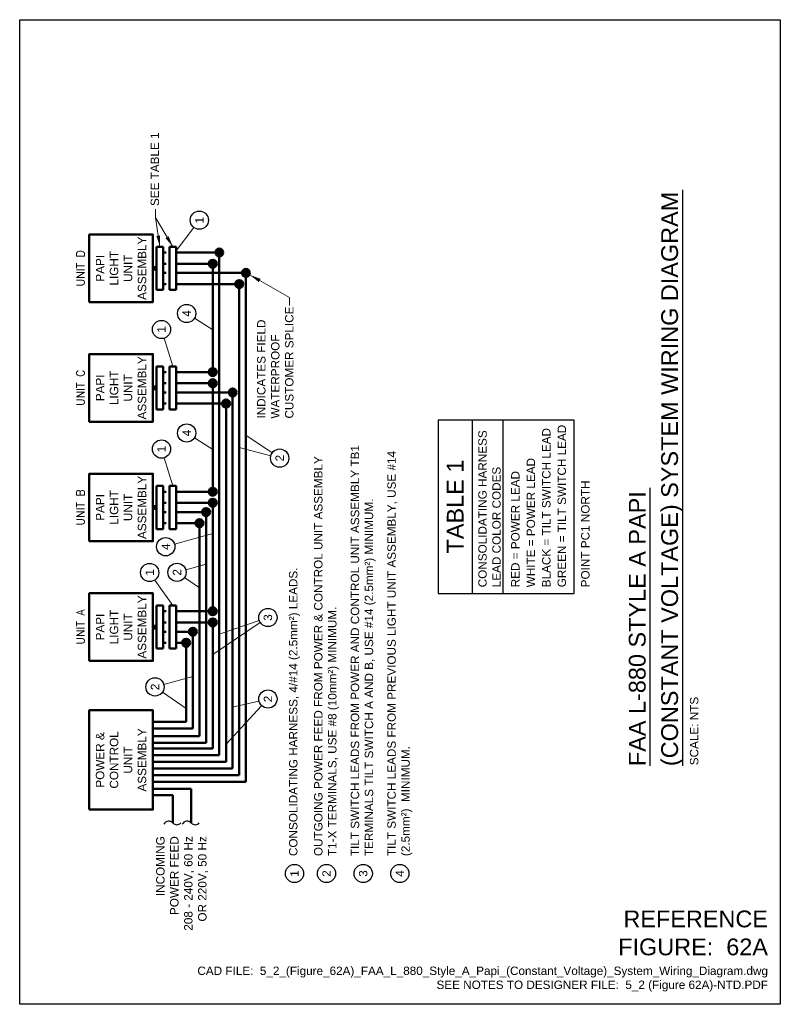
# Model space of a CAD drawing. Header units: inches. Extents: x 0 to 8.5, y 0 to 11.
import ezdxf
from ezdxf.enums import TextEntityAlignment as Align

# ---------------------------------------------------------------- set-up
doc = ezdxf.new("R2010")
doc.units = ezdxf.units.IN
doc.header["$LTSCALE"] = 0.5
doc.header["$MEASUREMENT"] = 0
doc.layers.get('0').update_dxf_attribs({"linetype": 'CONTINUOUS'})
for name, color, linetype, lineweight in [('E-AFLD-CIRC-SERS', 203, 'CONTINUOUS', 50), ('E-AFLD-JBOX', 23, 'CONTINUOUS', 50), ('E-AFLD-LITE-RUNW', 203, 'CONTINUOUS', 50), ('E-EMCS-EQPM', 203, 'CONTINUOUS', 50), ('G-ANNO-RDME', 5, 'CONTINUOUS', 18)]:
    doc.layers.add(name, color=color, linetype=linetype, lineweight=lineweight)
for name, color, linetype in [('G-ANNO-SCHD', 7, 'CONTINUOUS'), ('G-ANNO-SYMB', 6, 'CONTINUOUS'), ('G-ANNO-TEXT', 7, 'CONTINUOUS'), ('G-ANNO-TTLB', 7, 'CONTINUOUS')]:
    doc.layers.add(name, color=color, linetype=linetype)
doc.styles.add('00-E-TITLE-1_1', font='arial.ttf', dxfattribs={"height": 0.1875})
doc.styles.add('01-E-BLDG-1_1', font='arial.ttf', dxfattribs={"height": 0.09375})
doc.styles.add('Arial', font='arial.ttf')
doc.styles.add('SIMPLEX', font='simplex.shx')
doc.dimstyles.new('01-E-BLDG-1_1', dxfattribs={"dimtxt": 0.09375, "dimasz": 0.125, "dimexe": 0.0625, "dimexo": 0.0625, "dimgap": 0.0625, "dimtad": 1, "dimdec": 4, "dimzin": 3, "dimdsep": 46, "dimlunit": 4, "dimtxsty": '01-E-BLDG-1_1', "dimcen": 0.0625, "dimclrd": 1, "dimclre": 1, "dimclrt": 256, "dimazin": 0, "dimtfac": 1, "dimtdec": 4, "dimtmove": 1, "dimatfit": 3, "dimfxl": 1, "dimfrac": 2, "dimtolj": 1, "dimtzin": 3, "dimlwd": 0, "dimlwe": 0, "dimarcsym": 0})

# ---------------------------------------------------------------- blocks, each defined once
blk = doc.blocks.new('CPLTM')
at = {"color": 0, "linetype": 'Continuous'}
for centre, radius, start, end in [((-0.042, 0.046), 0.0616, 312.3419, 63.549), ((0.042, -0.044), 0.0612, 133.6326, 226.6061)]:
    blk.add_arc(centre, radius, start, end, dxfattribs=at)
blk = doc.blocks.new('G-TDT2')
at = {"linetype": 'ByBlock', "lineweight": -2}
h = blk.add_hatch(color=256, dxfattribs=at)
edge = h.paths.add_edge_path()
edge.add_arc((0, 0), 0.0444, 0, 360)
at = {"color": 0, "linetype": 'ByBlock', "lineweight": -2}
blk.add_circle((0, 0), 0.0444, dxfattribs=at)

msp = doc.modelspace()

# ---------------------------------------------------------------- linework, layer by layer
at = {"layer": 'E-AFLD-CIRC-SERS'}
for p, q in [((1.605, 8.399), (1.636, 8.399)), ((1.748, 8.399), (2.231, 8.399)), ((2.231, 2.782), (2.231, 8.399)), ((1.605, 8.274), (1.636, 8.274)), ((1.748, 8.274), (2.157, 8.274)), ((2.157, 7.063), (2.157, 8.274)), ((1.53, 8.237), (1.489, 8.237)), ((1.53, 8.208), (1.489, 8.208)), ((1.605, 8.171), (1.636, 8.171)), ((1.748, 8.171), (2.528, 8.171)), ((2.528, 2.485), (2.528, 8.171)), ((1.605, 8.047), (1.636, 8.047)), ((1.748, 8.047), (2.454, 8.047)), ((2.454, 2.56), (2.454, 8.047)), ((1.605, 7.063), (1.636, 7.063)), ((1.748, 7.063), (2.157, 7.063)), ((1.605, 6.938), (1.636, 6.938)), ((1.748, 6.938), (2.157, 6.938)), ((2.157, 5.727), (2.157, 6.938)), ((1.53, 6.901), (1.489, 6.901)), ((1.53, 6.872), (1.489, 6.872)), ((1.605, 6.835), (1.636, 6.835)), ((1.748, 6.835), (2.38, 6.835)), ((2.38, 2.634), (2.38, 6.835)), ((1.605, 6.711), (1.636, 6.711)), ((1.748, 6.711), (2.306, 6.711)), ((2.306, 2.708), (2.306, 6.711)), ((1.605, 5.727), (1.636, 5.727)), ((1.748, 5.727), (2.157, 5.727)), ((1.53, 5.566), (1.489, 5.566)), ((1.53, 5.536), (1.489, 5.536)), ((1.605, 5.603), (1.636, 5.603)), ((1.748, 5.603), (2.157, 5.603)), ((2.157, 4.363), (2.157, 5.603)), ((1.605, 5.499), (1.636, 5.499)), ((1.748, 5.499), (2.083, 5.499)), ((2.083, 2.922), (2.083, 5.499)), ((1.605, 5.375), (1.636, 5.375)), ((1.748, 5.375), (2.009, 5.375)), ((2.009, 2.996), (2.009, 5.375)), ((1.605, 4.391), (1.636, 4.391)), ((1.748, 4.391), (2.157, 4.391)), ((1.53, 4.23), (1.489, 4.23)), ((1.53, 4.2), (1.489, 4.2)), ((1.605, 4.267), (1.636, 4.267)), ((1.748, 4.267), (2.157, 4.267)), ((2.157, 4.267), (2.157, 2.856)), ((1.605, 4.163), (1.636, 4.163)), ((1.748, 4.163), (1.935, 4.163)), ((1.935, 3.082), (1.935, 4.163)), ((1.605, 4.039), (1.636, 4.039)), ((1.748, 4.039), (1.86, 4.039)), ((1.86, 3.156), (1.86, 4.039)), ((1.489, 3.156), (1.86, 3.156)), ((1.489, 3.082), (1.935, 3.082)), ((1.489, 2.996), (2.009, 2.996)), ((1.489, 2.922), (2.083, 2.922)), ((1.489, 2.856), (2.157, 2.856)), ((1.489, 2.782), (2.231, 2.782)), ((1.489, 2.708), (2.306, 2.708)), ((1.489, 2.634), (2.38, 2.634)), ((1.489, 2.56), (2.454, 2.56)), ((1.489, 2.485), (2.528, 2.485)), ((1.489, 2.409), (1.918, 2.409)), ((1.489, 2.335), (1.712, 2.335)), ((1.712, 2.026), (1.712, 2.335)), ((1.918, 2.026), (1.918, 2.409))]:
    msp.add_line(p, q, dxfattribs=at)
for points in [[(1.489, 8.208), (1.53, 8.208), (1.489, 8.237), (1.53, 8.237)], [(1.489, 6.872), (1.53, 6.872), (1.489, 6.901), (1.53, 6.901)], [(1.489, 5.536), (1.53, 5.536), (1.489, 5.566), (1.53, 5.566)], [(1.489, 4.2), (1.53, 4.2), (1.489, 4.23), (1.53, 4.23)]]:
    msp.add_solid(points, dxfattribs=at)
at = {"layer": 'E-AFLD-JBOX'}
for p, q in [((1.53, 7.982), (1.53, 8.463)), ((1.605, 8.463), (1.53, 8.463)), ((1.605, 7.982), (1.605, 8.463)), ((1.748, 8.463), (1.674, 8.463)), ((1.674, 7.982), (1.674, 8.463)), ((1.748, 7.982), (1.748, 8.463)), ((1.605, 7.982), (1.53, 7.982)), ((1.748, 7.982), (1.674, 7.982)), ((1.53, 6.646), (1.53, 7.127)), ((1.605, 7.127), (1.53, 7.127)), ((1.605, 6.646), (1.605, 7.127)), ((1.748, 7.127), (1.674, 7.127)), ((1.674, 6.646), (1.674, 7.127)), ((1.748, 6.646), (1.748, 7.127)), ((1.605, 6.646), (1.53, 6.646)), ((1.748, 6.646), (1.674, 6.646)), ((1.605, 5.791), (1.53, 5.791)), ((1.53, 5.31), (1.53, 5.791)), ((1.605, 5.31), (1.605, 5.791)), ((1.674, 5.31), (1.674, 5.791)), ((1.748, 5.791), (1.674, 5.791)), ((1.748, 5.31), (1.748, 5.791)), ((1.605, 5.31), (1.53, 5.31)), ((1.748, 5.31), (1.674, 5.31)), ((1.605, 4.455), (1.53, 4.455)), ((1.53, 3.974), (1.53, 4.455)), ((1.605, 3.974), (1.605, 4.455)), ((1.674, 3.974), (1.674, 4.455)), ((1.748, 4.455), (1.674, 4.455)), ((1.748, 3.974), (1.748, 4.455)), ((1.605, 3.974), (1.53, 3.974)), ((1.748, 3.974), (1.674, 3.974))]:
    msp.add_line(p, q, dxfattribs=at)
at = {"layer": 'E-AFLD-LITE-RUNW'}
for points in [[(0.777, 7.845), (0.777, 8.6), (1.489, 8.6), (1.489, 7.845)], [(0.777, 6.509), (0.777, 7.264), (1.489, 7.264), (1.489, 6.509)], [(0.777, 5.173), (0.777, 5.928), (1.489, 5.928), (1.489, 5.173)], [(0.777, 3.837), (0.777, 4.592), (1.489, 4.592), (1.489, 3.837)]]:
    msp.add_lwpolyline(points, close=True, dxfattribs=at)
at = {"layer": 'E-EMCS-EQPM'}
msp.add_lwpolyline([(0.777, 2.175), (0.777, 3.286), (1.489, 3.286), (1.489, 2.175)], close=True, dxfattribs=at)
at = {"layer": 'G-ANNO-SCHD'}
for p, q in [((4.677, 6.531), (6.192, 6.531)), ((4.677, 6.531), (4.677, 4.591)), ((5.057, 6.531), (5.057, 4.591)), ((5.399, 6.531), (5.399, 4.591)), ((6.192, 6.531), (6.192, 4.591)), ((4.677, 4.591), (6.192, 4.591))]:
    msp.add_line(p, q, dxfattribs=at)
at = {"layer": 'G-ANNO-SYMB'}
for centre in [(2.008, 8.76), (1.866, 7.718), (1.585, 7.539), (1.866, 6.382), (1.585, 6.203), (2.905, 6.102), (1.632, 5.112), (1.453, 4.824), (1.758, 4.826), (2.774, 4.321), (1.512, 3.546), (2.774, 3.411), (3.071, 1.461), (3.429, 1.461), (3.839, 1.461), (4.248, 1.461)]:
    msp.add_circle(centre, 0.102, dxfattribs=at)
at = {"layer": 'G-ANNO-TEXT', "linetype": 'Continuous', "lineweight": 30}
for p, q in [((7.409, 2.665), (7.409, 9.1)), ((7.047, 2.665), (7.047, 5.77))]:
    msp.add_line(p, q, dxfattribs=at)
at = {"layer": 'G-ANNO-TTLB'}
msp.add_lwpolyline([(0, 11), (8.5, 11), (8.5, 0), (0, 0)], close=True, dxfattribs=at)

# ---------------------------------------------------------------- block references
at = {"layer": 'E-AFLD-CIRC-SERS', "rotation": 90}
for p in [(2.231, 8.399), (2.157, 8.274), (2.528, 8.171), (2.454, 8.047), (2.157, 7.063), (2.157, 6.938), (2.38, 6.835), (2.306, 6.711), (2.157, 5.727), (2.157, 5.603), (2.083, 5.499), (2.009, 5.375), (2.157, 4.391), (2.157, 4.267), (1.935, 4.163), (1.86, 4.039)]:
    msp.add_blockref('G-TDT2', p, dxfattribs=at)
at = {"layer": 'G-ANNO-SYMB', "rotation": 90}
for p in [(1.712, 2.026), (1.918, 2.026)]:
    msp.add_blockref('CPLTM', p, dxfattribs=at)

# ---------------------------------------------------------------- texts
at = {"layer": 'G-ANNO-RDME', "attachment_point": 9}
for s, insert, char_height, width, style in [('REFERENCE FIGURE:  62A', (8.362, 0.545), 0.1875, 1.76756, '00-E-TITLE-1_1'), ('CAD FILE:  5_2_(Figure_62A)_FAA_L_880_Style_A_Papi_(Constant_Voltage)_System_Wiring_Diagram.dwg\\P SEE NOTES TO DESIGNER FILE:  5_2 (Figure 62A)-NTD.PDF', (8.362, 0.143), 0.09375, 6.57796, '01-E-BLDG-1_1')]:
    msp.add_mtext(s, dxfattribs=dict(at, insert=insert, char_height=char_height, width=width, style=style))
at = {"layer": 'G-ANNO-TEXT', "style": 'Arial'}
for s, p in [('(CONSTANT VOLTAGE) SYSTEM WIRING DIAGRAM', (7.413, 2.661)), ('FAA L-880 STYLE A PAPI', (7.051, 2.661))]:
    msp.add_text(s, height=0.1875, rotation=90, dxfattribs=at).set_placement(p, align=Align.BOTTOM_LEFT)
at = {"layer": 'G-ANNO-TEXT', "style": '01-E-BLDG-1_1'}
for s, p in [('BLACK = TILT SWITCH LEAD', (5.885, 4.659)), ('GREEN = TILT SWITCH LEAD', (6.058, 4.659)), ('WHITE = POWER LEAD', (5.712, 4.659)), ('RED = POWER LEAD', (5.539, 4.659))]:
    msp.add_text(s, height=0.09375, rotation=90, dxfattribs=at).set_placement(p, align=Align.MIDDLE_LEFT)
msp.add_text('SCALE: NTS', height=0.0938, rotation=90, dxfattribs=at).set_placement((7.49, 2.671), align=Align.TOP_LEFT)
at = {"layer": 'G-ANNO-TEXT', "rotation": 90}
for s, insert, char_height, width, attachment_point, style in [('SEE TABLE 1', (1.463, 8.918), 0.09375, 0.84857, 1, '01-E-BLDG-1_1'), ('1', (2.008, 8.76), 0.0938, 0.07284, 5, '01-E-BLDG-1_1'), ('PAPI LIGHT UNIT ASSEMBLY', (1.133, 8.223), 0.09375, 0.57561, 5, '01-E-BLDG-1_1'), ('UNIT D', (0.724, 8.223), 0.09, 0.61287, 8, 'SIMPLEX'), ('4', (1.866, 7.718), 0.0938, 0.0556, 5, '01-E-BLDG-1_1'), ('INDICATES FIELD WATERPROOF CUSTOMER SPLICE', (2.653, 6.544), 0.09375, 1.2632, 1, '01-E-BLDG-1_1'), ('1', (1.585, 7.539), 0.0938, 0.07284, 5, '01-E-BLDG-1_1'), ('PAPI LIGHT UNIT ASSEMBLY', (1.133, 6.887), 0.09375, 0.57561, 5, '01-E-BLDG-1_1'), ('UNIT C', (0.724, 6.887), 0.09, 0.61287, 8, 'SIMPLEX'), ('4', (1.866, 6.382), 0.0938, 0.0556, 5, '01-E-BLDG-1_1'), ('1', (1.585, 6.203), 0.0938, 0.07284, 5, '01-E-BLDG-1_1'), ('CONSOLIDATING HARNESS  LEAD COLOR CODES', (5.125, 4.659), 0.09375, 1.80681, 1, '01-E-BLDG-1_1'), ('OUTGOING POWER FEED FROM POWER & CONTROL UNIT ASSEMBLY  T1-X TERMINALS, USE #8 (10mm²) MINIMUM.', (3.429, 1.656), 0.09375, 4.60945, 4, '01-E-BLDG-1_1'), ('TABLE 1  ', (4.867, 5.561), 0.1875, 1.0547, 5, '00-E-TITLE-1_1'), ('PAPI LIGHT UNIT ASSEMBLY', (1.133, 5.551), 0.09375, 0.57561, 5, '01-E-BLDG-1_1'), ('TILT SWITCH LEADS FROM POWER AND CONTROL UNIT ASSEMBLY TB1 TERMINALS TILT SWITCH A AND B, USE #14 (2.5mm²) MINIMUM.', (3.839, 1.656), 0.09375, 4.59507, 4, '01-E-BLDG-1_1'), ('UNIT B', (0.724, 5.551), 0.09, 0.61287, 8, 'SIMPLEX'), ('TILT SWITCH LEADS FROM PREVIOUS LIGHT UNIT ASSEMBLY, USE #14 (2.5mm²)  MINIMUM.', (4.248, 1.656), 0.09375, 4.65429, 4, '01-E-BLDG-1_1'), ('POINT PC1 NORTH', (6.274, 4.659), 0.09375, 1.41289, 1, '01-E-BLDG-1_1'), ('4', (1.632, 5.112), 0.0938, 0.0556, 5, '01-E-BLDG-1_1'), ('1', (1.453, 4.824), 0.0938, 0.07284, 5, '01-E-BLDG-1_1'), ('CONSOLIDATING HARNESS, 4/#14 (2.5mm²) LEADS.', (3.071, 1.656), 0.09375, 3.6367, 4, '01-E-BLDG-1_1'), ('PAPI LIGHT UNIT ASSEMBLY', (1.133, 4.215), 0.09375, 0.57561, 5, '01-E-BLDG-1_1'), ('UNIT A', (0.724, 4.215), 0.09, 0.61287, 8, 'SIMPLEX'), ('POWER & CONTROL UNIT ASSEMBLY', (1.133, 2.73), 0.09375, 0.94046, 5, '01-E-BLDG-1_1'), ('INCOMING POWER FEED 208 - 240V, 60 Hz OR 220V, 50 Hz', (1.815, 1.878), 0.09375, 1.07858, 6, '01-E-BLDG-1_1'), ('1', (3.071, 1.461), 0.0938, 0.07284, 5, '01-E-BLDG-1_1'), ('3', (3.839, 1.461), 0.0938, 0.05189, 5, '01-E-BLDG-1_1'), ('4', (4.248, 1.461), 0.0938, 0.0556, 5, '01-E-BLDG-1_1')]:
    msp.add_mtext(s, dxfattribs=dict(at, insert=insert, char_height=char_height, width=width, attachment_point=attachment_point, style=style))
at = {"layer": 'G-ANNO-TEXT', "char_height": 0.0938, "attachment_point": 5, "rotation": 90, "style": '01-E-BLDG-1_1'}
for s, insert in [('2', (2.905, 6.102)), ('2', (1.758, 4.826)), ('3', (2.774, 4.321)), ('2', (1.512, 3.546)), ('2', (2.774, 3.411)), ('2', (3.429, 1.461))]:
    msp.add_mtext(s, dxfattribs=dict(at, insert=insert))

# ---------------------------------------------------------------- leaders
at = {"layer": 'G-ANNO-SYMB'}
for points in [[(1.748, 8.417), (1.946, 8.678)], [(2.157, 7.535), (1.953, 7.664)], [(1.712, 7.128), (1.615, 7.441)], [(2.157, 6.199), (1.953, 6.328)], [(2.528, 6.359), (2.82, 6.16)], [(2.454, 6.222), (2.806, 6.128)], [(1.712, 5.792), (1.615, 6.105)], [(2.157, 5.259), (1.731, 5.14)], [(2.083, 4.917), (1.856, 4.854)], [(1.712, 4.456), (1.512, 4.74)], [(2.009, 4.652), (1.842, 4.768)], [(2.157, 3.907), (2.689, 4.264)], [(2.231, 4.134), (2.677, 4.288)], [(1.935, 3.664), (1.611, 3.574)], [(1.86, 3.305), (1.596, 3.488)], [(2.306, 2.907), (2.704, 3.336)], [(2.38, 3.319), (2.674, 3.388)]]:
    msp.add_leader(points, dimstyle='01-E-BLDG-1_1', override={"dimldrblk": 'None'}, dxfattribs=at)
at = {"layer": 'G-ANNO-TEXT'}
for points in [[(1.567, 8.463), (1.517, 8.789), (1.517, 8.885)], [(1.711, 8.463), (1.517, 8.789), (1.517, 8.885)], [(2.573, 8.148), (3.017, 7.898), (3.017, 7.808)]]:
    msp.add_leader(points, dimstyle='01-E-BLDG-1_1', dxfattribs=at)

doc.saveas('drawing.dxf')
